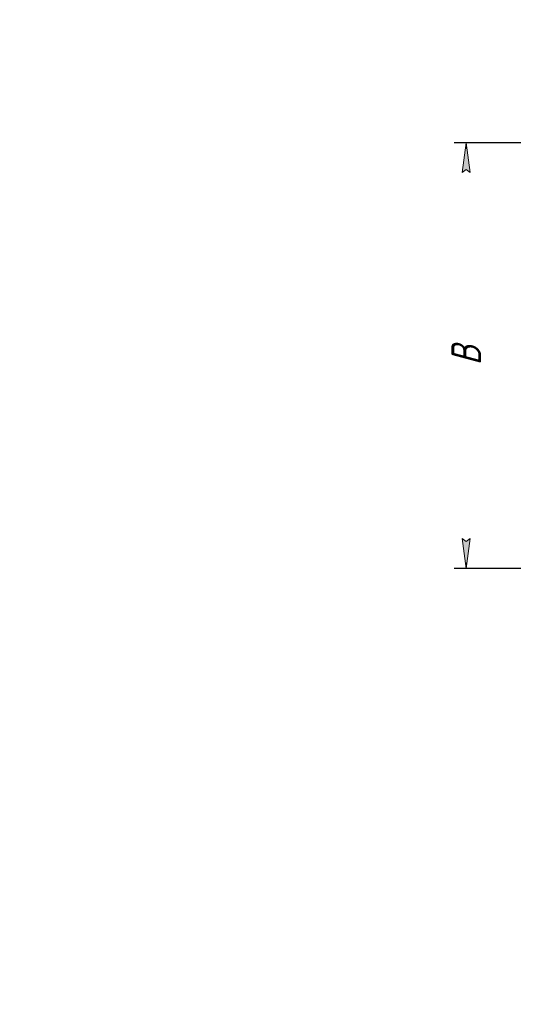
# Model space of a CAD drawing. Header units: millimetres. Extents: x 0 to 210, y 0 to 297.
# Tile 1 of 3: x 0 to 83, y 0 to 165. Entities that reach past the tile are written whole.
import ezdxf

# ---------------------------------------------------------------- set-up
doc = ezdxf.new("R2010")
doc.units = ezdxf.units.MM
doc.linetypes.add('K5LT_THIN', pattern=[0])
doc.layers.add('Системный слой', color=7, linetype='Continuous')
doc.styles.add('KDIMTEXTSTYLE', font='GOST_AU.SHX', dxfattribs={"width": 0.96, "oblique": 15, "height": 5})
doc.dimstyles.new('KDIMSTYLE (0.25)', dxfattribs={"dimtxt": 5, "dimasz": 1, "dimexe": 2, "dimexo": 0, "dimgap": 1, "dimtad": 1, "dimlfac": 4, "dimtxsty": 'KDIMTEXTSTYLE', "dimsah": 1, "dimcen": 0, "dimdle": 1, "dimadec": 0, "dimazin": 0, "dimtfac": 0.667, "dimtmove": 0, "dimatfit": 3, "dimfxl": 1, "dimtvp": 1, "dimtolj": 1, "dimtzin": 0, "dimarcsym": 0})

# ---------------------------------------------------------------- blocks, each defined once
blk = doc.blocks.new('KDIMARROW_01')
at = {"layer": 'Системный слой'}
blk.add_hatch(color=0, dxfattribs=at).paths.add_polyline_path([(-5, -0.66), (0, 0), (-5, 0.66), (-4.5, 0)])
at = {"layer": 'Системный слой', "color": 0, "linetype": 'K5LT_THIN', "lineweight": 18}
for p, q in [((-4.5, 0), (-5, 0.66)), ((-5, 0.66), (0, 0)), ((0, 0), (-5, -0.66)), ((-5, -0.66), (-4.5, 0)), ((0, 0), (-1, 0))]:
    blk.add_line(p, q, dxfattribs=at)

msp = doc.modelspace()

# ---------------------------------------------------------------- dimensions: what is measured, and where the dimension line sits
at = {"layer": 'Системный слой', "color": 7}
msp.add_linear_dim(base=(74.7948, 144.1949), p1=(86.2948, 72.9449), p2=(84.7948, 144.1949), angle=90, location=(74.7948, 108.5699), text='\\H5.0;\\W0.965;\\Q15;\\H5.0;\\W0.965;\\Q15;\\Q15;В', dimstyle='KDIMSTYLE (0.25)', override={"dimexo": 0, "dimblk1": 'KDIMARROW_01', "dimblk2": 'KDIMARROW_01', "dimse1": 0, "dimse2": 0, "dimclrt": 7, "dimtolj": 1}, dxfattribs=at).render()

doc.saveas('drawing.dxf')
